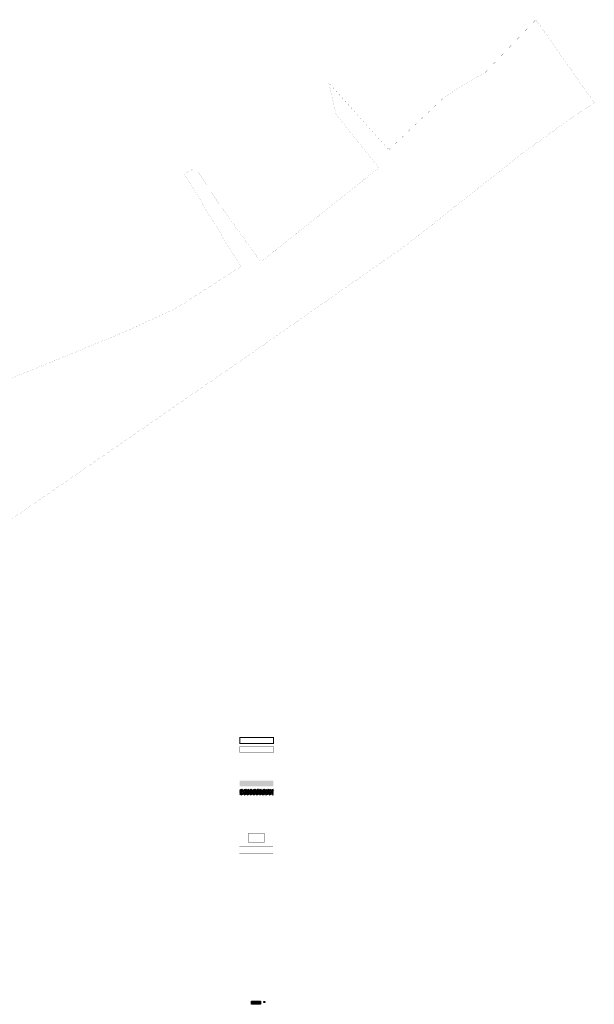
# Model space of a CAD drawing. Header units: metres. Extents: x 685671 to 686635, y 6588408 to 6589199.
# Tile 34 of 34: x 686443 to 686635, y 6588805 to 6589135. Entities that reach past the tile are written whole.
import ezdxf

# ---------------------------------------------------------------- set-up
doc = ezdxf.new("R2010")
doc.units = ezdxf.units.M
for name, pattern in [('DASHED2', [0.375, 0.25, -0.125]), ('DASHEDX2', [1.5, 1, -0.5]), ('Kohtla-Järve PPA ühishoone G20$0$KATASTRIPIIR', [7, 4, -1, 1, -1])]:
    doc.linetypes.add(name, pattern=pattern)
for name, color, linetype in [('CON_betoontakistus', 252, 'Continuous'), ('CON_haljasala', 81, 'Continuous'), ('CON_hoone', 7, 'Continuous'), ('CON_kõnnitee', 51, 'Continuous'), ('CON_sõidutee_äärekivi_8cm', 1, 'Continuous')]:
    doc.layers.add(name, color=color, linetype=linetype)
doc.layers.add('Kohtla-Järve PPA ühishoone G20$0$PIIR', color=224, linetype='Continuous', lineweight=13)

# ---------------------------------------------------------------- blocks, each defined once
blk = doc.blocks.new('Kohtla-Järve PPA ühishoone G20')
at = {"layer": 'Kohtla-Järve PPA ühishoone G20$0$PIIR', "color": 1, "linetype": 'Kohtla-Järve PPA ühishoone G20$0$KATASTRIPIIR', "ltscale": 0.5, "const_width": 0.02, "flags": 128}
blk.add_lwpolyline([(686271.24, 6588941.96), (686274.8, 6588910.49), (686281.75, 6588894.04), (686292.44, 6588898.66), (686416.19, 6588951.3), (686435.7, 6588964.79), (686472.6, 6588990.29), (686498.85, 6589008.46), (686518.91, 6589022.29), (686532.44, 6589031.75), (686572.57, 6589059.8), (686611.97, 6589090.97), (686626.25, 6589101.21), (686635.39, 6589107.43), (686615.81, 6589135.24), (686598.86, 6589117.58), (686585.37, 6589109.52), (686566.55, 6589091.66), (686546.39, 6589114.05), (686548.86, 6589103.47), (686563.17, 6589085.58), (686523.59, 6589054.03), (686510.37, 6589072.45), (686501.7, 6589085.57), (686497.99, 6589083.57), (686516.87, 6589052.43), (686494.84, 6589038.24), (686476.07, 6589029.8), (686448.55, 6589018.51), (686404.07, 6589000.33), (686402.97, 6589002.64), (686353.05, 6588981.67), (686354.24, 6588979.13), (686312.39, 6588961.3), (686304.43, 6588979.43), (686288.88, 6589014.17), (686277.21, 6589032.85), (686270.09, 6589028.27), (686292.05, 6588994.74), (686307.6, 6588959.35), (686271.24, 6588941.96)], dxfattribs=at)

msp = doc.modelspace()

# ---------------------------------------------------------------- hatches: boundary and pattern name
at = {"layer": 'CON_betoontakistus', "true_color": 0x636466}
h = msp.add_hatch(color=251, dxfattribs=at)
h.dxf.hatch_style = 1
h.paths.add_polyline_path([(686520.587, 6588806.019), (686523.387, 6588806.013), (686523.385, 6588805.213), (686520.585, 6588805.219)], flags=16)
h.paths.add_polyline_path([(686520.487, 6588806.12), (686523.487, 6588806.112), (686523.484, 6588805.112), (686520.484, 6588805.12)])
h = msp.add_hatch(color=251, dxfattribs=at)
h.dxf.hatch_style = 1
h.paths.add_polyline_path([(686524.585, 6588806.096), (686524.985, 6588806.095), (686524.985, 6588805.695), (686524.585, 6588805.696)])
at = {"layer": 'CON_haljasala', "true_color": 0xd7ebd2}
h = msp.add_hatch(color=254, dxfattribs=at)
h.dxf.hatch_style = 1
h.paths.add_polyline_path([(686520.587, 6588806.019), (686523.387, 6588806.013), (686523.385, 6588805.213), (686520.585, 6588805.219)])
at = {"layer": 'CON_kõnnitee'}
h = msp.add_hatch(color=256, dxfattribs=at)
h.dxf.hatch_style = 1
h.paths.add_polyline_path([(686516.56, 6588880.148), (686527.838, 6588880.148), (686527.838, 6588878.149), (686516.56, 6588878.149)])
at = {"layer": 'CON_kõnnitee', "true_color": 0x636466}
h = msp.add_hatch(dxfattribs=at)
h.set_pattern_fill('AR-B816', color=251, scale=0.002, angle=23)
h.set_pattern_definition([(23, (117.93084, -135.39263), (-0.158793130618, 0.374093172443), []), (113, (117.93084, -135.39263), (-0.53288630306, 0.215300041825), [0.4064, -0.4064])])
h.paths.add_polyline_path([(686516.56, 6588877.295), (686527.838, 6588877.295), (686527.838, 6588875.296), (686516.56, 6588875.296)])

# ---------------------------------------------------------------- linework, layer by layer
at = {"layer": 'CON_betoontakistus'}
for points in [[(686520.487, 6588806.12), (686523.487, 6588806.112), (686523.484, 6588805.112), (686520.484, 6588805.12)], [(686520.587, 6588806.019), (686523.387, 6588806.013), (686523.385, 6588805.213), (686520.585, 6588805.219)], [(686524.585, 6588806.096), (686524.985, 6588806.095), (686524.985, 6588805.695), (686524.585, 6588805.696)]]:
    msp.add_lwpolyline(points, close=True, dxfattribs=at)
at = {"layer": 'CON_hoone'}
for points, const_width in [([(686516.56, 6588894.586), (686527.838, 6588894.586), (686527.838, 6588892.587), (686516.56, 6588892.587)], 0.3), ([(686524.882, 6588862.4), (686524.882, 6588859.5), (686519.382, 6588859.5), (686519.382, 6588862.4)], 0.1)]:
    msp.add_lwpolyline(points, close=True, dxfattribs=dict(at, const_width=const_width))
at = {"layer": 'CON_hoone', "linetype": 'DASHEDX2', "const_width": 0.1}
msp.add_lwpolyline([(686516.56, 6588891.56), (686527.838, 6588891.56), (686527.838, 6588889.561), (686516.56, 6588889.561)], close=True, dxfattribs=at)
at = {"layer": 'CON_sõidutee_äärekivi_8cm', "color": 18, "true_color": 0x000000, "const_width": 0.02}
for points in [[(686575.701, 6588868.397), (686587.059, 6588868.397)], [(686575.701, 6588868.247), (686587.059, 6588868.247)], [(686516.37, 6588858.132), (686527.728, 6588858.132)], [(686516.37, 6588857.982), (686527.728, 6588857.982)], [(686516.37, 6588855.298), (686527.728, 6588855.298)], [(686516.37, 6588855.148), (686527.728, 6588855.148)], [(686516.37, 6588852.641), (686527.728, 6588852.641)], [(686516.37, 6588852.491), (686527.728, 6588852.491)]]:
    msp.add_lwpolyline(points, dxfattribs=at)
at = {"layer": 'CON_sõidutee_äärekivi_8cm', "color": 18, "linetype": 'DASHED2', "true_color": 0x000000, "const_width": 0.1}
msp.add_lwpolyline([(686527.716, 6588855.596), (686516.441, 6588855.596)], dxfattribs=at)

# ---------------------------------------------------------------- block references
at = {"color": 251, "true_color": 0x636466}
msp.add_blockref('Kohtla-Järve PPA ühishoone G20', (0, 0), dxfattribs=at)

doc.saveas('drawing.dxf')
